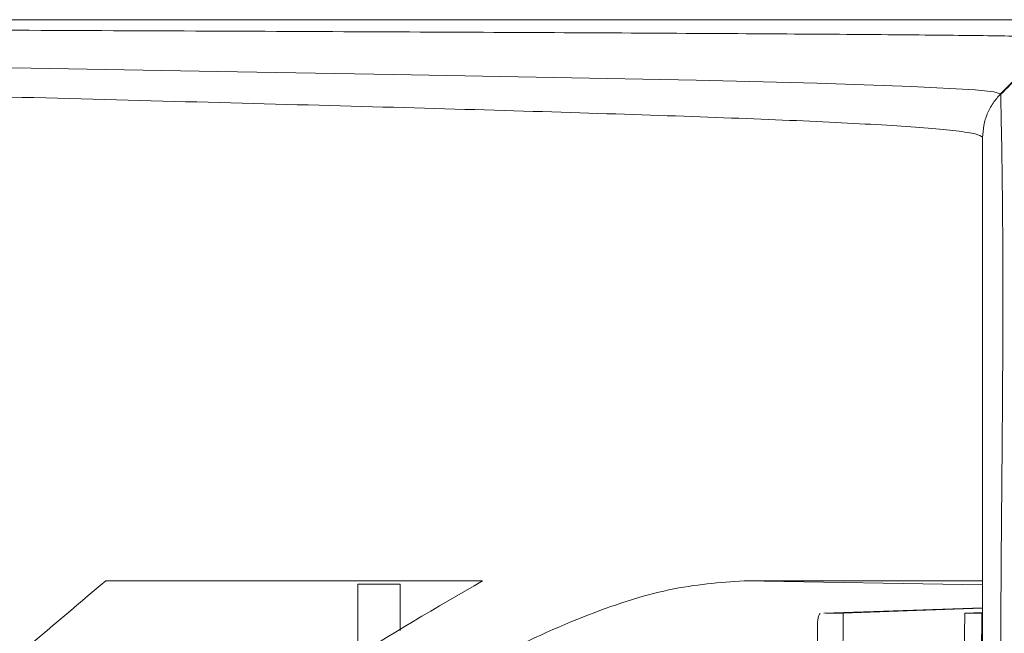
# Model space of a CAD drawing. Header units: millimetres. Extents: x 0 to 1118, y 0 to 864.
# Tile 38 of 256: x 230.12 to 238.13, y 136.76 to 141.75. Entities that reach past the tile are written whole.
import ezdxf

# ---------------------------------------------------------------- set-up
doc = ezdxf.new("R2010")
doc.units = ezdxf.units.MM

msp = doc.modelspace()

# ---------------------------------------------------------------- linework, layer by layer
at = {"color": 7, "linetype": 'Continuous', "lineweight": 15}
for p, q in [((238.3939, 141.441), (238.0977, 141.1448)), ((232.8714, 137.1572), (233.2163, 137.1574)), ((237.9512, 136.9663), (236.6602, 136.9212)), ((236.6749, 136.921), (236.7514, 136.9231)), ((237.7998, 136.4359), (237.8055, 136.9233)), ((237.9512, 136.9284), (237.8055, 136.9233)), ((237.8055, 136.9233), (237.9447, 136.9233)), ((237.9393, 136.4359), (237.9447, 136.9233)), ((237.9512, 136.9235), (237.9447, 136.9233))]:
    msp.add_line(p, q, dxfattribs=at)
at = {"color": 9, "linetype": 'Continuous', "lineweight": 0}
for p, q in [((236.0122, 137.1859), (237.9512, 137.152)), ((236.7514, 136.9231), (237.9512, 136.965))]:
    msp.add_line(p, q, dxfattribs=at)
at = {"color": 9, "linetype": 'Continuous', "lineweight": 0, "flags": 128}
msp.add_lwpolyline([(220.9553, 141.5234), (220.9671, 141.5211), (221.1051, 141.5166), (221.3559, 141.5109), (221.7122, 141.5037), (222.1626, 141.4951), (222.705, 141.4851), (223.3219, 141.4737), (224.7204, 141.4484), (226.2454, 141.4213), (227.0367, 141.4075), (230.2167, 141.3535), (231.7354, 141.328), (233.162, 141.3034), (234.4659, 141.2795), (235.6215, 141.2557), (236.6025, 141.2313), (237.3716, 141.2058), (237.8903, 141.1779), (238.0429, 141.1619), (238.0975, 141.1446), (238.0975, 141.1446), (238.0975, 141.1446)], dxfattribs=at)
at = {"color": 7, "linetype": 'Continuous', "lineweight": 15, "flags": 128}
msp.add_lwpolyline([(237.9512, 136.9625), (237.3381, 136.9412), (236.8187, 136.9231)], dxfattribs=at)
at = {"color": 9, "linetype": 'Continuous', "lineweight": 0}
for points, knots in [([(238.5547, 141.6019), (238.5547, 141.6019), (238.555, 141.6036), (238.5069, 141.6085), (238.2086, 141.6157), (237.571, 141.6234), (236.7014, 141.6303), (235.6387, 141.6369), (234.4113, 141.6433), (233.0466, 141.6496), (231.5701, 141.6561), (230.0108, 141.6626), (228.4027, 141.6694), (226.7907, 141.6762), (225.2333, 141.6827), (223.8072, 141.6888), (222.8076, 141.693), (222.1716, 141.6958), (221.7872, 141.6975), (221.5107, 141.6989), (221.3433, 141.6999), (221.3313, 141.7004), (221.3258, 141.7006)], [0, 0, 0, 0, 0, 0.031176, 0.093665, 0.156439, 0.219011, 0.281721, 0.344351, 0.407052, 0.469738, 0.532452, 0.595191, 0.657979, 0.720829, 0.783756, 0.84677, 0.878291, 0.909833, 0.941445, 0.973008, 1, 1, 1, 1]), ([(237.951, 140.792), (237.9382, 140.801), (237.9126, 140.8191), (237.6998, 140.8514), (237.254, 140.8877), (236.4723, 140.9275), (235.484, 140.9654), (234.3212, 141.0026), (233.0109, 141.0402), (231.5796, 141.0789), (229.5457, 141.1325), (227.6544, 141.183), (225.8057, 141.2343), (224.5168, 141.2707), (223.3436, 141.3047), (222.5204, 141.3286), (221.978, 141.3446), (221.5233, 141.3583), (221.1647, 141.3697), (220.9163, 141.3788), (220.7806, 141.3852), (220.7828, 141.3879), (220.7836, 141.389)], [0, 0, 0, 0, 0.0331121, 0.0662858, 0.128718, 0.1913757, 0.2539137, 0.316565, 0.3791633, 0.4418291, 0.5045295, 0.6301011, 0.6615465, 0.7245212, 0.788434, 0.8205319, 0.8526653, 0.8843211, 0.9160111, 0.9477722, 0.9794967, 1, 1, 1, 1]), ([(238.0978, 141.1448), (238.0978, 141.1393), (238.0979, 141.1247), (238.1014, 140.9782), (238.1075, 140.6737), (238.1133, 140.2283), (238.1162, 139.6823), (238.1153, 139.0376), (238.1102, 138.3114), (238.1031, 137.5331), (238.0979, 136.752), (238.0978, 136.2513), (238.0977, 135.9983)], [0, 0, 0, 0, 0.065796, 0.172761, 0.282893, 0.389757, 0.499797, 0.596871, 0.703946, 0.814211, 0.906126, 1, 1, 1, 1]), ([(237.9512, 140.7914), (237.9512, 140.7915), (237.9512, 140.7916), (237.9511, 140.7918), (237.951, 140.7919), (237.951, 140.792)], [0, 0, 0, 0, 0.398031, 0.699016, 1, 1, 1, 1])]:
    msp.add_open_spline(points, degree=3, knots=knots, dxfattribs=at)
at = {"color": 7, "linetype": 'Continuous', "lineweight": 15}
for points, knots in [([(221.539, 141.7484), (221.545, 141.7484), (221.558, 141.7484), (221.7262, 141.7484), (222.0045, 141.7484), (222.3903, 141.7484), (223.0294, 141.7484), (224.0336, 141.7484), (225.4667, 141.7484), (227.0324, 141.7484), (228.6538, 141.7484), (230.2722, 141.7484), (231.8413, 141.7484), (233.3289, 141.7484), (234.7041, 141.7484), (235.9422, 141.7484), (237.0163, 141.7484), (237.8969, 141.7484), (238.5437, 141.7484), (238.8627, 141.7484), (238.8969, 141.7484), (238.9083, 141.7484)], [0, 0, 0, 0, 0.026766, 0.05819, 0.089598, 0.121009, 0.152381, 0.215142, 0.277886, 0.34062, 0.403352, 0.466084, 0.528835, 0.591584, 0.654364, 0.71714, 0.779964, 0.842782, 0.905708, 0.968617, 1, 1, 1, 1]), ([(238.6029, 141.6156), (238.5445, 141.5637), (238.3698, 141.4082), (238.2057, 141.2469), (238.0965, 141.1395)], [0, 0, 0, 0, 0.334467, 1, 1, 1, 1]), ([(237.9512, 135.9978), (237.9512, 136.2307), (237.9512, 136.6963), (237.9512, 137.4183), (237.9512, 138.1417), (237.9512, 138.8154), (237.9512, 139.4142), (237.9512, 139.9233), (237.9512, 140.3417), (237.9512, 140.6307), (237.9512, 140.7724), (237.9512, 140.786), (237.9512, 140.7911)], [0, 0, 0, 0, 0.092915, 0.185815, 0.294478, 0.403162, 0.500201, 0.608625, 0.717044, 0.825569, 0.934081, 1, 1, 1, 1]), ([(230.8242, 137.1859), (230.5701, 136.9716), (230.0614, 136.5427), (229.2555, 135.8426), (228.4198, 135.1045), (227.2829, 134.0855), (225.8091, 132.7437), (224.5511, 131.5874), (223.9204, 131.0078)], [0, 0, 0, 0, 0.126917, 0.254057, 0.380972, 0.508086, 0.753412, 1, 1, 1, 1]), ([(233.8869, 137.1859), (233.5126, 136.9685), (232.7613, 136.5322), (231.4296, 135.5963), (229.9355, 134.4559), (228.2542, 133.0894), (226.4315, 131.5517), (225.1007, 130.4033), (224.4333, 129.8273)], [0, 0, 0, 0, 0.157327, 0.315811, 0.483982, 0.653345, 0.826142, 1, 1, 1, 1]), ([(236.0122, 137.1859), (235.8144, 137.1713), (235.4187, 137.1421), (234.7088, 136.9095), (233.9105, 136.5411), (232.9677, 136.001), (231.8725, 135.2761), (230.6031, 134.3465), (229.2172, 133.2587), (227.7243, 132.03), (226.1476, 130.6928), (225.0258, 129.7225), (224.4636, 129.2363)], [0, 0, 0, 0, 0.088826, 0.177654, 0.268297, 0.358943, 0.464558, 0.570182, 0.678233, 0.786293, 0.892912, 1, 1, 1, 1]), ([(233.8869, 137.1859), (233.6533, 137.1859), (233.186, 137.1859), (232.4338, 137.1859), (231.6503, 137.1859), (231.0996, 137.1859), (230.8242, 137.1859)], [0, 0, 0, 0, 0.250144, 0.500286, 0.750109, 1, 1, 1, 1]), ([(232.8724, 136.5736), (232.8724, 136.5895), (232.8722, 136.7002), (232.8718, 136.8948), (232.8716, 137.0729), (232.8714, 137.1572)], [0, 0, 0, 0, 0.080938, 0.565137, 1, 1, 1, 1]), ([(233.2162, 136.7811), (233.2162, 136.8418), (233.2162, 136.9676), (233.2163, 137.0927), (233.2163, 137.1574)], [0, 0, 0, 0, 0.483006, 1, 1, 1, 1]), ([(237.9512, 137.1859), (237.9214, 137.1859), (237.8621, 137.1859), (237.4369, 137.1859), (236.8379, 137.1859), (236.2877, 137.1859), (236.0122, 137.1859)], [0, 0, 0, 0, 0.250521, 0.500069, 0.749686, 1, 1, 1, 1]), ([(236.6317, 136.9198), (236.6302, 136.9192), (236.6273, 136.9179), (236.6222, 136.9087), (236.6174, 136.8954), (236.6134, 136.8788), (236.6104, 136.8605), (236.6099, 136.8494), (236.6097, 136.8438)], [0, 0, 0, 0, 0.16361, 0.327084, 0.493783, 0.661862, 0.827634, 1, 1, 1, 1]), ([(236.7514, 136.9231), (236.7571, 136.9231), (236.7683, 136.9231), (236.7852, 136.9231), (236.802, 136.9231), (236.8132, 136.9231), (236.8187, 136.9231)], [0, 0, 0, 0, 0.25, 0.499999, 0.75, 1, 1, 1, 1]), ([(236.811, 136.2951), (236.811, 136.2967), (236.8116, 136.3505), (236.8129, 136.4562), (236.8149, 136.6121), (236.8168, 136.7678), (236.8181, 136.8713), (236.8187, 136.9231)], [0, 0, 0, 0, 0.007851, 0.255883, 0.503918, 0.751958, 1, 1, 1, 1]), ([(236.6029, 136.2877), (236.6029, 136.2903), (236.6051, 136.4769), (236.6074, 136.6616), (236.6097, 136.8438)], [0, 0, 0, 0, 0.014023, 1, 1, 1, 1])]:
    msp.add_open_spline(points, degree=3, knots=knots, dxfattribs=at)
msp.add_open_spline([(238.0977, 141.1449), (238.0759, 141.1204), (238.0321, 141.0715), (237.9867, 140.9837), (237.9567, 140.8894), (237.953, 140.8239), (237.9512, 140.7911)], degree=3, dxfattribs=at)

doc.saveas('drawing.dxf')
